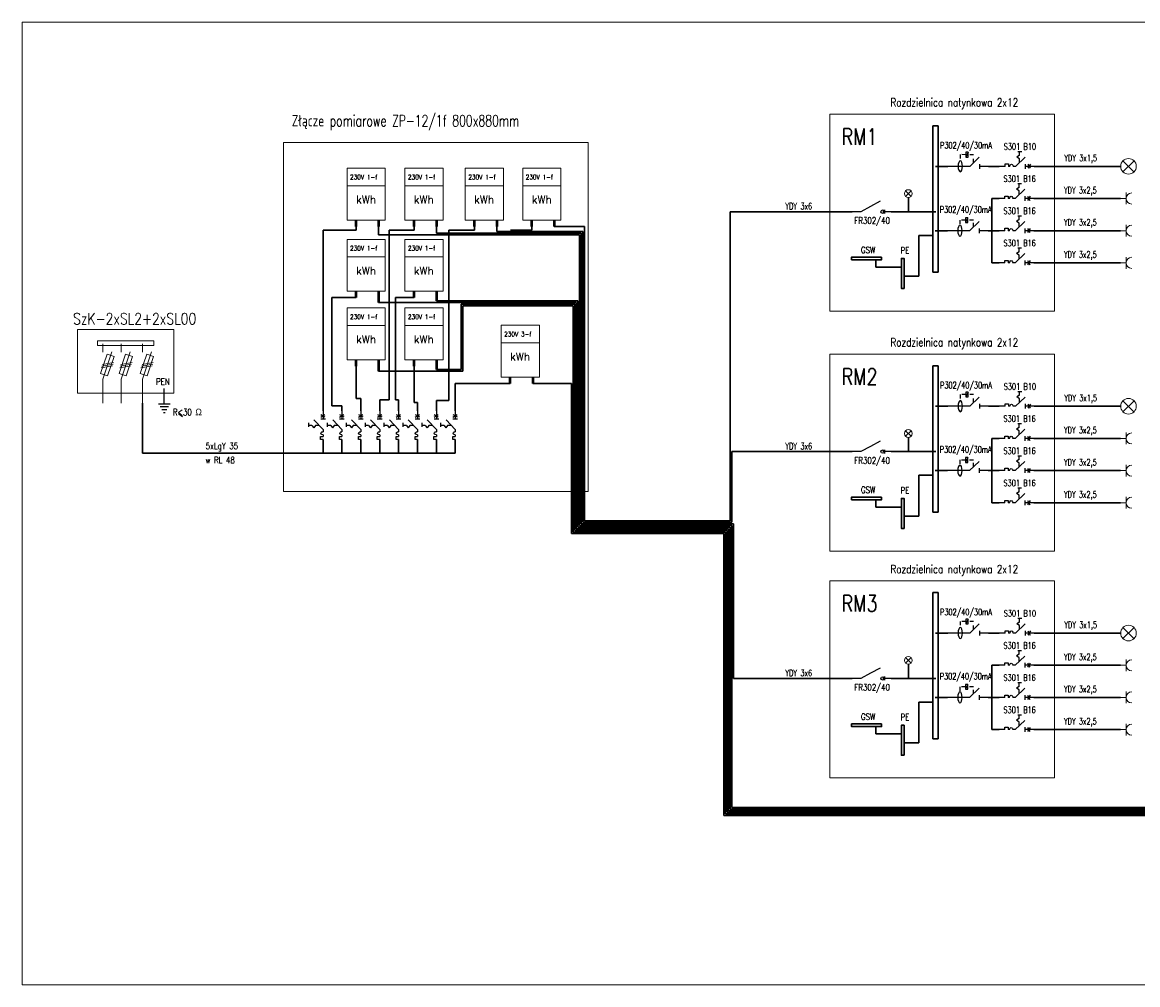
# Model space of a CAD drawing. Header units: millimetres. Extents: x 1575 to 12653, y -3998 to 8126.
# Tile 7 of 11: x 2422 to 5863, y 3456 to 6426. Entities that reach past the tile are written whole.
import ezdxf
from ezdxf.enums import TextEntityAlignment as Align
from ezdxf.lldxf.tags import DXFTag

# ---------------------------------------------------------------- set-up
doc = ezdxf.new("R2010")
doc.units = ezdxf.units.MM
doc.linetypes.add('ACAD_ISO03W100', pattern=[30, 12, -18])
for name, color, linetype, lineweight in [('Cienka', 4, 'Continuous', 15), ('EE_OPR_SYM', 3, 'Continuous', 15), ('EE_OSP_SYM', 3, 'Continuous', 15), ('Opisy', 30, 'Continuous', 25), ('Prad', 1, 'Continuous', 30), ('przerywana', 254, 'DASHED', 15), ('Ramka', 254, 'Continuous', 15)]:
    doc.layers.add(name, color=color, linetype=linetype, lineweight=lineweight)
doc.layers.add('EE_SYGOCHR_SYM', color=1, linetype='Continuous')
doc.styles.add('ROMANS', font='romans.shx', dxfattribs={"width": 0.8})
doc.styles.get("Standard").update_dxf_attribs({"font": 'romans.shx'})
tags = doc.linetypes.add('DASHED', pattern=[19.05, 12.7, -6.35]).pattern_tags.tags
tags[6:7] = [DXFTag(74, 4), DXFTag(75, 0), DXFTag(340, '0'), DXFTag(46, 1.0), DXFTag(50, 0.0), DXFTag(44, 0.0), DXFTag(45, 0.0)]
tags[4:5] = [DXFTag(74, 4), DXFTag(75, 0), DXFTag(340, '0'), DXFTag(46, 1.0), DXFTag(50, 0.0), DXFTag(44, 0.0), DXFTag(45, 0.0)]

# ---------------------------------------------------------------- blocks, each defined once
blk = doc.blocks.new('uzi')
at = {"layer": 'EE_SYGOCHR_SYM'}
for p, q in [((48.3, 0), (0, 0)), ((48.3, 17.7), (48.3, -17.7)), ((57.1, 12.6), (57.1, -12.6)), ((66, 7.5), (66, -7.5)), ((74.8, 2.4), (74.8, -2.4))]:
    blk.add_line(p, q, dxfattribs=at)
at = {"style": 'ROMANS', "flags": 9}
blk.add_attdef('LUSTRO', (0, 0), '', height=2, dxfattribs=at)
at = {"layer": 'EE_SYGOCHR_SYM', "style": 'ROMANS', "flags": 3}
for tag, p in [('NAZWA', (-78.3, 37.3)), ('BRANZA', (-78.3, 11.8)), ('DZIAL', (-78.3, -8.9))]:
    blk.add_attdef(tag, p, '', height=15, dxfattribs=at)
blk = doc.blocks.new('Gn pojedyncze')
at = {"layer": 'EE_OSP_SYM'}
for p, q in [((0, 0), (12, 0)), ((12, 0), (12, 12)), ((12, 0), (12, -12))]:
    blk.add_line(p, q, dxfattribs=at)
blk.add_arc((23.3, 0), 11.4, 90, 270, dxfattribs=at)

msp = doc.modelspace()

# ---------------------------------------------------------------- linework, layer by layer
msp.add_line((2916.4, 5209.4, 0), (2904.1, 5218.1, 0))
at = {"layer": 'Cienka', "lineweight": 15}
for p, q in [((3423.8, 5976.1), (3423.8, 5816.1)), ((3541.8, 5976.1), (3423.8, 5976.1)), ((3541.8, 5816.1), (3541.8, 5976.1)), ((3602.4, 5976.1), (3602.4, 5816.1)), ((3720.4, 5976.1), (3602.4, 5976.1)), ((3720.4, 5816.1), (3720.4, 5976.1)), ((3788.7, 5976.1), (3788.7, 5816.1)), ((3906.8, 5976.1), (3788.7, 5976.1)), ((3906.8, 5816.1), (3906.8, 5976.1)), ((3965.7, 5976.1), (3965.7, 5816.1)), ((4083.7, 5976.1), (3965.7, 5976.1)), ((4083.7, 5816.1), (4083.7, 5976.1)), ((3423.8, 5922.2), (3541.8, 5922.2)), ((3602.4, 5922.2), (3720.4, 5922.2)), ((3788.7, 5922.2), (3906.8, 5922.2)), ((3965.7, 5922.2), (4083.7, 5922.2)), ((3423.8, 5816.1), (3541.8, 5816.1)), ((3602.4, 5816.1), (3720.4, 5816.1)), ((3788.7, 5816.1), (3906.8, 5816.1)), ((3965.7, 5816.1), (4083.7, 5816.1)), ((3541.8, 5756.3), (3423.8, 5756.3)), ((3423.8, 5756.3), (3423.8, 5596.3)), ((3541.8, 5596.3), (3541.8, 5756.3)), ((3720.4, 5756.3), (3602.4, 5756.3)), ((3602.4, 5756.3), (3602.4, 5596.3)), ((3720.4, 5596.3), (3720.4, 5756.3)), ((3423.8, 5702.3), (3541.8, 5702.3)), ((3602.4, 5702.3), (3720.4, 5702.3)), ((3423.8, 5596.3), (3541.8, 5596.3)), ((3602.4, 5596.3), (3720.4, 5596.3)), ((3423.8, 5544.8), (3423.8, 5384.8)), ((3541.8, 5544.8), (3423.8, 5544.8)), ((3541.8, 5384.8), (3541.8, 5544.8)), ((3602.4, 5544.8), (3602.4, 5384.8)), ((3720.4, 5544.8), (3602.4, 5544.8)), ((3720.4, 5384.8), (3720.4, 5544.8)), ((3423.8, 5490.9), (3541.8, 5490.9)), ((3602.4, 5490.9), (3720.4, 5490.9)), ((4017.3, 5491.4), (3899.3, 5491.4)), ((3899.3, 5491.4), (3899.3, 5331.4)), ((4017.3, 5331.4), (4017.3, 5491.4)), ((3899.3, 5437.4), (4017.3, 5437.4)), ((3423.8, 5384.8), (3541.8, 5384.8)), ((3602.4, 5384.8), (3720.4, 5384.8)), ((3899.3, 5331.4), (4017.3, 5331.4))]:
    msp.add_line(p, q, dxfattribs=at)
at = {"layer": 'Cienka', "lineweight": 50}
for p, q in [((3451.8, 5796.5), (3451.8, 5816.1)), ((3521, 5816.1), (3521, 5796.5)), ((3630.4, 5796.5), (3630.4, 5816.1)), ((3699.6, 5816.1), (3699.6, 5796.5)), ((3816.8, 5796.5), (3816.8, 5816.1)), ((3886, 5816.1), (3886, 5796.5)), ((3993.8, 5796.5), (3993.8, 5816.1)), ((4063, 5816.1), (4063, 5796.5)), ((3451.8, 5576.7), (3451.8, 5596.3)), ((3521, 5596.3), (3521, 5561.7)), ((3630.4, 5576.7), (3630.4, 5596.3)), ((3699.6, 5596.3), (3699.6, 5566.7)), ((3451.8, 5365.2), (3451.8, 5384.8)), ((3521, 5384.8), (3521, 5350.2)), ((3630.4, 5365.2), (3630.4, 5384.8)), ((3699.6, 5384.8), (3699.6, 5355.2)), ((3927.3, 5311.7), (3927.3, 5331.4)), ((3996.5, 5331.4), (3996.5, 5311.7))]:
    msp.add_line(p, q, dxfattribs=at)
at = {"layer": 'Cienka'}
for p, q in [((2669.9, 5408, 0), (2669.9, 5434.1, 0)), ((2697.7, 5409.5, 0), (2669.9, 5325.6, 0)), ((2726.6, 5408, 0), (2726.6, 5434.1, 0)), ((2754.4, 5409.5, 0), (2726.6, 5325.6, 0)), ((2792.2, 5408, 0), (2792.2, 5434.1, 0)), ((2820, 5409.5, 0), (2792.2, 5325.6, 0)), ((2702, 5371.6, 0), (2667.4, 5365.6, 0)), ((2703.7, 5376.7, 0), (2669.1, 5370.8, 0)), ((2758.7, 5371.6, 0), (2724.1, 5365.6, 0)), ((2760.4, 5376.7, 0), (2725.9, 5370.8, 0)), ((2824.3, 5371.6, 0), (2789.7, 5365.6, 0)), ((2826, 5376.7, 0), (2791.4, 5370.8, 0)), ((2700.1, 5365.9, 0), (2665.5, 5359.9, 0)), ((2756.8, 5365.9, 0), (2722.3, 5359.9, 0)), ((2822.4, 5365.9, 0), (2787.9, 5359.9, 0)), ((2669.9, 5325.6, 0), (2669.9, 5250.9, 0)), ((2726.6, 5325.6, 0), (2726.6, 5250.9, 0)), ((2792.2, 5325.6, 0), (2792.2, 5250.9, 0))]:
    msp.add_line(p, q, dxfattribs=at)
at = {"layer": 'Cienka', "elevation": 0}
for points in [[(2653.8, 5443.8), (2827.6, 5443.8), (2827.6, 5428.9), (2653.8, 5428.9)], [(2663.6, 5342.5), (2685.1, 5335.4), (2704.8, 5395.1), (2683.4, 5402.2)], [(2720.3, 5342.5), (2741.8, 5335.4), (2761.5, 5395.1), (2740.1, 5402.2)], [(2785.9, 5342.5), (2807.4, 5335.4), (2827.1, 5395.1), (2805.7, 5402.2)]]:
    msp.add_lwpolyline(points, close=True, dxfattribs=at)
at = {"layer": 'EE_OPR_SYM'}
for p, q in [((5817.7, 5964.9), (5851.9, 5998.9)), ((5851.8, 5964.8), (5817.8, 5999)), ((5164.2, 5889.3), (5147.2, 5906.3)), ((5147.2, 5889.3), (5164.3, 5906.3)), ((5817.7, 5224.5), (5851.9, 5258.5)), ((5851.8, 5224.4), (5817.8, 5258.6)), ((5147.2, 5148.9), (5164.3, 5165.9)), ((5164.2, 5148.9), (5147.2, 5165.9)), ((5817.7, 4524.5), (5851.9, 4558.5)), ((5851.8, 4524.4), (5817.8, 4558.5)), ((5164.2, 4448.9), (5147.2, 4465.9)), ((5147.2, 4448.9), (5164.3, 4465.9))]:
    msp.add_line(p, q, dxfattribs=at)
for centre, radius in [((5834.8, 5981.9), 24.1), ((5155.7, 5897.8), 12.1), ((5834.8, 5241.5), 24.1), ((5155.7, 5157.4), 12.1), ((5834.8, 4541.5), 24.1), ((5155.7, 4457.4), 12.1)]:
    msp.add_circle(centre, radius, dxfattribs=at)
at = {"layer": 'EE_SYGOCHR_SYM'}
for p, q in [((5340, 6025.2), (5332.8, 6010.6)), ((5374.6, 6010.3), (5344.8, 5981.9)), ((5375.9, 5974.7), (5375.9, 5989.1)), ((5454.5, 5989.2), (5464.2, 5989.2)), ((5454.5, 5981.9), (5454.5, 5989.2)), ((5464.2, 5989.2), (5464.2, 5981.9)), ((5515.6, 6010.3), (5485.9, 5981.9)), ((5517, 5974.7), (5517, 5989.1)), ((5523.9, 5988.9), (5531.7, 5975.8)), ((5532.3, 5988.9), (5524.4, 5975.8)), ((5337.6, 5981.9), (5277.1, 5981.9)), ((5344.8, 5981.9), (5337.6, 5981.9)), ((5402.4, 5981.9), (5375.9, 5981.9)), ((5454.5, 5981.9), (5436.3, 5981.9)), ((5469, 5981.9), (5464.2, 5981.9)), ((5485.9, 5981.9), (5478.7, 5981.9)), ((5543.4, 5981.9), (5517, 5981.9)), ((5453.5, 5890), (5463.3, 5890)), ((5453.5, 5882.7), (5453.5, 5890)), ((5463.3, 5890), (5463.3, 5882.7)), ((5514.7, 5911.1), (5484.9, 5882.7)), ((5516.1, 5875.4), (5516.1, 5889.9)), ((5523, 5889.6), (5530.8, 5876.6)), ((5531.3, 5889.6), (5523.5, 5876.6)), ((5038.6, 5858), (5008.8, 5842)), ((5068.4, 5874), (5038.6, 5858)), ((5453.5, 5882.7), (5435.4, 5882.7)), ((5468.1, 5882.7), (5463.3, 5882.7)), ((5484.9, 5882.7), (5477.8, 5882.7)), ((5542.5, 5882.7), (5516.1, 5882.7)), ((5008.8, 5842), (4982.4, 5842)), ((5102.9, 5842), (5076.4, 5842)), ((5081.7, 5847.6), (5081.7, 5836.2)), ((5339.1, 5823.3), (5331.9, 5808.7)), ((5336.7, 5783.4), (5276.2, 5783.4)), ((5343.9, 5783.4), (5336.7, 5783.4)), ((5373.7, 5811.8), (5343.9, 5783.4)), ((5375, 5776.2), (5375, 5790.6)), ((5401.5, 5783.4), (5375, 5783.4)), ((5453.5, 5783.4), (5435.4, 5783.4)), ((5453.5, 5783.4), (5453.5, 5790.7)), ((5453.5, 5790.7), (5463.3, 5790.7)), ((5463.3, 5790.7), (5463.3, 5783.4)), ((5468.1, 5783.4), (5463.3, 5783.4)), ((5484.9, 5783.4), (5477.8, 5783.4)), ((5514.7, 5811.8), (5484.9, 5783.4)), ((5516.1, 5776.2), (5516.1, 5790.6)), ((5542.5, 5783.4), (5516.1, 5783.4)), ((5523, 5790.3), (5530.8, 5777.3)), ((5531.3, 5790.3), (5523.5, 5777.3)), ((5453.5, 5684.1), (5435.4, 5684.1)), ((5453.5, 5691.4), (5463.3, 5691.4)), ((5453.5, 5684.1), (5453.5, 5691.4)), ((5463.3, 5691.4), (5463.3, 5684.1)), ((5468.1, 5684.1), (5463.3, 5684.1)), ((5484.9, 5684.1), (5477.8, 5684.1)), ((5514.7, 5712.5), (5484.9, 5684.1)), ((5516.1, 5676.9), (5516.1, 5691.3)), ((5542.5, 5684.1), (5516.1, 5684.1)), ((5523, 5691.1), (5530.8, 5678)), ((5531.3, 5691.1), (5523.5, 5678)), ((5340, 5284.8), (5332.8, 5270.2)), ((5374.6, 5269.9), (5344.8, 5241.5)), ((5515.6, 5269.9), (5485.9, 5241.5)), ((5337.6, 5241.5), (5277.1, 5241.5)), ((5344.8, 5241.5), (5337.6, 5241.5)), ((5375.9, 5234.3), (5375.9, 5248.7)), ((5402.4, 5241.5), (5375.9, 5241.5)), ((5454.5, 5241.5), (5436.3, 5241.5)), ((5454.5, 5241.5), (5454.5, 5248.8)), ((5454.5, 5248.8), (5464.2, 5248.8)), ((5464.2, 5248.8), (5464.2, 5241.5)), ((5469, 5241.5), (5464.2, 5241.5)), ((5485.9, 5241.5), (5478.7, 5241.5)), ((5517, 5234.3), (5517, 5248.7)), ((5543.4, 5241.5), (5517, 5241.5)), ((5523.9, 5248.4), (5531.7, 5235.4)), ((5532.3, 5248.4), (5524.4, 5235.4)), ((3321.2, 5200), (3349.6, 5170.3)), ((3356.8, 5201.4), (3342.4, 5201.4)), ((3342.7, 5216.6), (3355.7, 5208.8)), ((3342.7, 5208.3), (3355.7, 5216.1)), ((3349.6, 5227.8), (3349.6, 5201.4)), ((3379.5, 5200), (3407.9, 5170.3)), ((3415.1, 5201.4), (3400.7, 5201.4)), ((3401, 5216.6), (3414, 5208.8)), ((3401, 5208.3), (3414, 5216.1)), ((3407.9, 5227.8), (3407.9, 5201.4)), ((3437.8, 5200), (3466.2, 5170.3)), ((3473.4, 5201.4), (3459, 5201.4)), ((3459.2, 5216.6), (3472.3, 5208.8)), ((3459.2, 5208.3), (3472.3, 5216.1)), ((3466.2, 5227.8), (3466.2, 5201.4)), ((3496.1, 5200), (3524.5, 5170.3)), ((3531.7, 5201.4), (3517.2, 5201.4)), ((3517.5, 5216.6), (3530.6, 5208.8)), ((3517.5, 5208.3), (3530.6, 5216.1)), ((3524.5, 5227.8), (3524.5, 5201.4)), ((3554.3, 5200), (3582.7, 5170.3)), ((3590, 5201.4), (3575.5, 5201.4)), ((3575.8, 5216.6), (3588.8, 5208.8)), ((3575.8, 5208.3), (3588.8, 5216.1)), ((3582.7, 5227.8), (3582.7, 5201.4)), ((3612.6, 5200), (3641, 5170.3)), ((3648.2, 5201.4), (3633.8, 5201.4)), ((3634.1, 5216.6), (3647.1, 5208.8)), ((3634.1, 5208.3), (3647.1, 5216.1)), ((3641, 5227.8), (3641, 5201.4)), ((3670.9, 5200), (3699.3, 5170.3)), ((3706.5, 5201.4), (3692.1, 5201.4)), ((3692.4, 5216.6), (3705.4, 5208.8)), ((3692.4, 5208.3), (3705.4, 5216.1)), ((3699.3, 5227.8), (3699.3, 5201.4)), ((3729.2, 5200), (3757.6, 5170.3)), ((3764.8, 5201.4), (3750.4, 5201.4)), ((3750.6, 5216.6), (3763.7, 5208.8)), ((3750.6, 5208.3), (3763.7, 5216.1)), ((3757.6, 5227.8), (3757.6, 5201.4)), ((3349.6, 5170.3), (3349.6, 5163.1)), ((3407.9, 5170.3), (3407.9, 5163.1)), ((3466.2, 5170.3), (3466.2, 5163.1)), ((3524.5, 5170.3), (3524.5, 5163.1)), ((3582.7, 5170.3), (3582.7, 5163.1)), ((3641, 5170.3), (3641, 5163.1)), ((3699.3, 5170.3), (3699.3, 5163.1)), ((3757.6, 5170.3), (3757.6, 5163.1)), ((5514.7, 5170.6), (5484.9, 5142.2)), ((3342.3, 5138.9), (3342.3, 5148.6)), ((3342.3, 5148.6), (3349.6, 5148.6)), ((3349.6, 5138.9), (3342.3, 5138.9)), ((3349.6, 5153.4), (3349.6, 5148.6)), ((3400.6, 5148.6), (3407.9, 5148.6)), ((3400.6, 5138.9), (3400.6, 5148.6)), ((3407.9, 5138.9), (3400.6, 5138.9)), ((3407.9, 5153.4), (3407.9, 5148.6)), ((3458.9, 5148.6), (3466.2, 5148.6)), ((3458.9, 5138.9), (3458.9, 5148.6)), ((3466.2, 5138.9), (3458.9, 5138.9)), ((3466.2, 5153.4), (3466.2, 5148.6)), ((3517.1, 5148.6), (3524.5, 5148.6)), ((3517.1, 5138.9), (3517.1, 5148.6)), ((3524.5, 5138.9), (3517.1, 5138.9)), ((3524.5, 5153.4), (3524.5, 5148.6)), ((3575.4, 5148.6), (3582.7, 5148.6)), ((3575.4, 5138.9), (3575.4, 5148.6)), ((3582.7, 5138.9), (3575.4, 5138.9)), ((3582.7, 5153.4), (3582.7, 5148.6)), ((3633.7, 5148.6), (3641, 5148.6)), ((3633.7, 5138.9), (3633.7, 5148.6)), ((3641, 5138.9), (3633.7, 5138.9)), ((3641, 5153.4), (3641, 5148.6)), ((3692, 5148.6), (3699.3, 5148.6)), ((3692, 5138.9), (3692, 5148.6)), ((3699.3, 5138.9), (3692, 5138.9)), ((3699.3, 5153.4), (3699.3, 5148.6)), ((3750.3, 5148.6), (3757.6, 5148.6)), ((3750.3, 5138.9), (3750.3, 5148.6)), ((3757.6, 5138.9), (3750.3, 5138.9)), ((3757.6, 5153.4), (3757.6, 5148.6)), ((5068.4, 5133.5), (5038.6, 5117.5)), ((5453.5, 5142.2), (5435.4, 5142.2)), ((5453.5, 5142.2), (5453.5, 5149.6)), ((5453.5, 5149.6), (5463.3, 5149.6)), ((5463.3, 5149.6), (5463.3, 5142.2)), ((5468.1, 5142.2), (5463.3, 5142.2)), ((5484.9, 5142.2), (5477.8, 5142.2)), ((5516.1, 5135), (5516.1, 5149.5)), ((5542.5, 5142.2), (5516.1, 5142.2)), ((5523, 5149.2), (5530.8, 5136.2)), ((5531.3, 5149.2), (5523.5, 5136.2)), ((5008.8, 5101.5), (4982.4, 5101.5)), ((5038.6, 5117.5), (5008.8, 5101.5)), ((5102.9, 5101.5), (5076.4, 5101.5)), ((5081.7, 5107.2), (5081.7, 5095.8)), ((5339.1, 5082.9), (5331.9, 5068.3)), ((5373.7, 5071.4), (5343.9, 5043)), ((5514.7, 5071.4), (5484.9, 5043)), ((5336.7, 5043), (5276.2, 5043)), ((5343.9, 5043), (5336.7, 5043)), ((5375, 5035.8), (5375, 5050.2)), ((5401.5, 5043), (5375, 5043)), ((5453.5, 5043), (5435.4, 5043)), ((5453.5, 5050.3), (5463.3, 5050.3)), ((5453.5, 5043), (5453.5, 5050.3)), ((5463.3, 5050.3), (5463.3, 5043)), ((5468.1, 5043), (5463.3, 5043)), ((5484.9, 5043), (5477.8, 5043)), ((5516.1, 5035.8), (5516.1, 5050.2)), ((5542.5, 5043), (5516.1, 5043)), ((5523, 5049.9), (5530.8, 5036.9)), ((5531.3, 5049.9), (5523.5, 5036.9)), ((5514.7, 4972.1), (5484.9, 4943.7)), ((5453.5, 4943.7), (5435.4, 4943.7)), ((5453.5, 4943.7), (5453.5, 4951)), ((5453.5, 4951), (5463.3, 4951)), ((5463.3, 4951), (5463.3, 4943.7)), ((5468.1, 4943.7), (5463.3, 4943.7)), ((5484.9, 4943.7), (5477.8, 4943.7)), ((5516.1, 4936.5), (5516.1, 4950.9)), ((5542.5, 4943.7), (5516.1, 4943.7)), ((5523, 4950.6), (5530.8, 4937.6)), ((5531.3, 4950.6), (5523.5, 4937.6)), ((5340, 4584.8), (5332.8, 4570.2)), ((5374.6, 4569.9), (5344.8, 4541.5)), ((5375.9, 4534.3), (5375.9, 4548.7)), ((5454.5, 4548.8), (5464.2, 4548.8)), ((5454.5, 4541.5), (5454.5, 4548.8)), ((5464.2, 4548.8), (5464.2, 4541.5)), ((5515.6, 4569.9), (5485.9, 4541.5)), ((5517, 4534.3), (5517, 4548.7)), ((5523.9, 4548.4), (5531.7, 4535.4)), ((5532.3, 4548.4), (5524.4, 4535.4)), ((5337.6, 4541.5), (5277.1, 4541.5)), ((5344.8, 4541.5), (5337.6, 4541.5)), ((5402.4, 4541.5), (5375.9, 4541.5)), ((5454.5, 4541.5), (5436.3, 4541.5)), ((5469, 4541.5), (5464.2, 4541.5)), ((5485.9, 4541.5), (5478.7, 4541.5)), ((5543.4, 4541.5), (5517, 4541.5)), ((5453.5, 4442.2), (5435.4, 4442.2)), ((5453.5, 4449.5), (5463.3, 4449.5)), ((5453.5, 4442.2), (5453.5, 4449.5)), ((5463.3, 4449.5), (5463.3, 4442.2)), ((5468.1, 4442.2), (5463.3, 4442.2)), ((5484.9, 4442.2), (5477.8, 4442.2)), ((5514.7, 4470.6), (5484.9, 4442.2)), ((5516.1, 4435), (5516.1, 4449.4)), ((5542.5, 4442.2), (5516.1, 4442.2)), ((5523, 4449.2), (5530.8, 4436.1)), ((5531.3, 4449.2), (5523.5, 4436.1)), ((5038.6, 4417.5), (5008.8, 4401.5)), ((5068.4, 4433.5), (5038.6, 4417.5)), ((5081.7, 4407.2), (5081.7, 4395.8)), ((5008.8, 4401.5), (4982.4, 4401.5)), ((5102.9, 4401.5), (5076.4, 4401.5)), ((5339.1, 4382.9), (5331.9, 4368.3)), ((5373.7, 4371.4), (5343.9, 4343)), ((5514.7, 4371.4), (5484.9, 4343)), ((5336.7, 4343), (5276.2, 4343)), ((5343.9, 4343), (5336.7, 4343)), ((5375, 4335.7), (5375, 4350.2)), ((5401.5, 4343), (5375, 4343)), ((5453.5, 4343), (5435.4, 4343)), ((5453.5, 4343), (5453.5, 4350.3)), ((5453.5, 4350.3), (5463.3, 4350.3)), ((5463.3, 4350.3), (5463.3, 4343)), ((5468.1, 4343), (5463.3, 4343)), ((5484.9, 4343), (5477.8, 4343)), ((5516.1, 4335.7), (5516.1, 4350.2)), ((5542.5, 4343), (5516.1, 4343)), ((5523, 4349.9), (5530.8, 4336.9)), ((5531.3, 4349.9), (5523.5, 4336.9)), ((5514.7, 4272.1), (5484.9, 4243.7)), ((5453.5, 4243.7), (5435.4, 4243.7)), ((5453.5, 4251), (5463.3, 4251)), ((5453.5, 4243.7), (5453.5, 4251)), ((5463.3, 4251), (5463.3, 4243.7)), ((5468.1, 4243.7), (5463.3, 4243.7)), ((5484.9, 4243.7), (5477.8, 4243.7)), ((5516.1, 4236.5), (5516.1, 4250.9)), ((5542.5, 4243.7), (5516.1, 4243.7)), ((5523, 4250.6), (5530.8, 4237.6)), ((5531.3, 4250.6), (5523.5, 4237.6))]:
    msp.add_line(p, q, dxfattribs=at)
at = {"layer": 'EE_SYGOCHR_SYM', "linetype": 'ACAD_ISO03W100'}
for p, q in [((5505.9, 6026.9), (5490.5, 6026.9)), ((5498.2, 6016.1), (5498.2, 6026.9)), ((5315.7, 6018), (5315.7, 5999.2)), ((5332.8, 6017.9), (5315.7, 6018)), ((5357.1, 6017.8), (5340, 6017.9)), ((5357.1, 5993.6), (5357.1, 6017.8)), ((5498.2, 6016.1), (5490.5, 6010.7)), ((5498.2, 6005.3), (5490.5, 6010.7)), ((5498.2, 5993.6), (5498.2, 6005.3)), ((5504.9, 5927.7), (5489.5, 5927.7)), ((5497.2, 5916.9), (5497.2, 5927.7)), ((5497.2, 5916.9), (5489.6, 5911.5)), ((5497.2, 5906.1), (5489.6, 5911.5)), ((5497.2, 5894.4), (5497.2, 5906.1)), ((5331.9, 5816.1), (5314.8, 5816.2)), ((5314.8, 5816.2), (5314.8, 5800.7)), ((5356.2, 5815.9), (5339.1, 5816)), ((5356.2, 5795.1), (5356.2, 5815.9)), ((5504.9, 5828.4), (5489.5, 5828.4)), ((5497.2, 5817.6), (5489.6, 5812.2)), ((5497.2, 5817.6), (5497.2, 5828.4)), ((5497.2, 5806.8), (5489.6, 5812.2)), ((5497.2, 5795.1), (5497.2, 5806.8)), ((5504.9, 5729.1), (5489.5, 5729.1)), ((5497.2, 5718.3), (5489.6, 5712.9)), ((5497.2, 5707.5), (5489.6, 5712.9)), ((5497.2, 5718.3), (5497.2, 5729.1)), ((5497.2, 5695.8), (5497.2, 5707.5)), ((5332.8, 5277.5), (5315.7, 5277.6)), ((5315.7, 5277.6), (5315.7, 5258.8)), ((5357.1, 5277.4), (5340, 5277.5)), ((5357.1, 5253.2), (5357.1, 5277.4)), ((5505.9, 5286.5), (5490.5, 5286.5)), ((5498.2, 5275.7), (5490.5, 5270.3)), ((5498.2, 5264.9), (5490.5, 5270.3)), ((5498.2, 5275.7), (5498.2, 5286.5)), ((5498.2, 5253.2), (5498.2, 5264.9)), ((3304.6, 5190.2), (3304.6, 5174.8)), ((3315.4, 5182.5), (3304.6, 5182.5)), ((3315.4, 5182.5), (3320.8, 5174.9)), ((3326.2, 5182.5), (3320.8, 5174.9)), ((3337.9, 5182.5), (3326.2, 5182.5)), ((3362.9, 5190.2), (3362.9, 5174.8)), ((3373.7, 5182.5), (3362.9, 5182.5)), ((3373.7, 5182.5), (3379.1, 5174.9)), ((3384.5, 5182.5), (3379.1, 5174.9)), ((3396.2, 5182.5), (3384.5, 5182.5)), ((3421.2, 5190.2), (3421.2, 5174.8)), ((3432, 5182.5), (3421.2, 5182.5)), ((3432, 5182.5), (3437.4, 5174.9)), ((3442.8, 5182.5), (3437.4, 5174.9)), ((3454.5, 5182.5), (3442.8, 5182.5)), ((3479.5, 5190.2), (3479.5, 5174.8)), ((3490.3, 5182.5), (3479.5, 5182.5)), ((3490.3, 5182.5), (3495.7, 5174.9)), ((3501, 5182.5), (3495.7, 5174.9)), ((3512.7, 5182.5), (3501, 5182.5)), ((3537.7, 5190.2), (3537.7, 5174.8)), ((3548.5, 5182.5), (3537.7, 5182.5)), ((3548.5, 5182.5), (3553.9, 5174.9)), ((3559.3, 5182.5), (3553.9, 5174.9)), ((3571, 5182.5), (3559.3, 5182.5)), ((3596, 5190.2), (3596, 5174.8)), ((3606.8, 5182.5), (3596, 5182.5)), ((3606.8, 5182.5), (3612.2, 5174.9)), ((3617.6, 5182.5), (3612.2, 5174.9)), ((3629.3, 5182.5), (3617.6, 5182.5)), ((3654.3, 5190.2), (3654.3, 5174.8)), ((3665.1, 5182.5), (3654.3, 5182.5)), ((3665.1, 5182.5), (3670.5, 5174.9)), ((3675.9, 5182.5), (3670.5, 5174.9)), ((3687.6, 5182.5), (3675.9, 5182.5)), ((3712.6, 5190.2), (3712.6, 5174.8)), ((3723.4, 5182.5), (3712.6, 5182.5)), ((3723.4, 5182.5), (3728.8, 5174.9)), ((3734.2, 5182.5), (3728.8, 5174.9)), ((3745.9, 5182.5), (3734.2, 5182.5)), ((5504.9, 5187.2), (5489.5, 5187.2)), ((5497.2, 5176.4), (5489.6, 5171)), ((5497.2, 5165.7), (5489.6, 5171)), ((5497.2, 5176.4), (5497.2, 5187.2)), ((5497.2, 5154), (5497.2, 5165.7)), ((5314.8, 5075.7), (5314.8, 5060.3)), ((5331.9, 5075.6), (5314.8, 5075.7)), ((5356.2, 5075.5), (5339.1, 5075.6)), ((5356.2, 5054.7), (5356.2, 5075.5)), ((5504.9, 5088), (5489.5, 5088)), ((5497.2, 5077.2), (5489.6, 5071.8)), ((5497.2, 5066.4), (5489.6, 5071.8)), ((5497.2, 5077.2), (5497.2, 5088)), ((5497.2, 5054.7), (5497.2, 5066.4)), ((5504.9, 4988.7), (5489.5, 4988.7)), ((5497.2, 4977.9), (5489.6, 4972.5)), ((5497.2, 4967.1), (5489.6, 4972.5)), ((5497.2, 4977.9), (5497.2, 4988.7)), ((5497.2, 4955.4), (5497.2, 4967.1)), ((5315.7, 4577.6), (5315.7, 4558.8)), ((5332.8, 4577.5), (5315.7, 4577.6)), ((5357.1, 4577.4), (5340, 4577.5)), ((5357.1, 4553.2), (5357.1, 4577.4)), ((5505.9, 4586.5), (5490.5, 4586.5)), ((5498.2, 4575.7), (5498.2, 4586.5)), ((5498.2, 4575.7), (5490.5, 4570.3)), ((5498.2, 4564.9), (5490.5, 4570.3)), ((5498.2, 4553.2), (5498.2, 4564.9)), ((5504.9, 4487.2), (5489.5, 4487.2)), ((5497.2, 4476.4), (5489.6, 4471)), ((5497.2, 4476.4), (5497.2, 4487.2)), ((5497.2, 4465.6), (5489.6, 4471)), ((5497.2, 4454), (5497.2, 4465.6)), ((5331.9, 4375.6), (5314.8, 4375.7)), ((5314.8, 4375.7), (5314.8, 4360.2)), ((5356.2, 4375.5), (5339.1, 4375.6)), ((5356.2, 4354.7), (5356.2, 4375.5)), ((5504.9, 4388), (5489.5, 4388)), ((5497.2, 4377.2), (5489.6, 4371.8)), ((5497.2, 4366.4), (5489.6, 4371.8)), ((5497.2, 4377.2), (5497.2, 4388)), ((5497.2, 4354.7), (5497.2, 4366.4)), ((5504.9, 4288.7), (5489.5, 4288.7)), ((5497.2, 4277.9), (5489.6, 4272.5)), ((5497.2, 4267.1), (5489.6, 4272.5)), ((5497.2, 4277.9), (5497.2, 4288.7)), ((5497.2, 4255.4), (5497.2, 4267.1))]:
    msp.add_line(p, q, dxfattribs=at)
at = {"layer": 'EE_SYGOCHR_SYM'}
for points in [[(5332.8, 6010.6), (5340, 6010.6), (5340, 6025.2), (5332.8, 6025.2)], [(5331.9, 5808.7), (5339.1, 5808.7), (5339.1, 5823.3), (5331.9, 5823.3)], [(5332.8, 5270.2), (5340, 5270.2), (5340, 5284.8), (5332.8, 5284.8)], [(5331.9, 5068.3), (5339.1, 5068.3), (5339.1, 5082.9), (5331.9, 5082.9)], [(5332.8, 4570.2), (5340, 4570.2), (5340, 4584.8), (5332.8, 4584.8)], [(5331.9, 4368.3), (5339.1, 4368.3), (5339.1, 4382.9), (5331.9, 4382.9)]]:
    msp.add_lwpolyline(points, close=True, dxfattribs=at)
for centre in [(5076.4, 5842), (5076.4, 5101.5), (5076.4, 4401.5)]:
    msp.add_circle(centre, 5.24, dxfattribs=at)
at = {"layer": 'EE_SYGOCHR_SYM', "extrusion": (0, 0, -1)}
for centre in [(5315.7, 5982.2), (5314.8, 5783.6), (5315.7, 5241.8), (5314.8, 5043.2), (5315.7, 4541.7), (5314.8, 4343.2)]:
    msp.add_ellipse(centre, major_axis=(0, -17), ratio=0.400883, dxfattribs=at)
for centre, major_axis in [((5473.8, 5981.9), (0, 6.74)), ((5472.9, 5882.7), (0, 6.74)), ((5472.9, 5783.4), (0, 6.74)), ((5472.9, 5684.1), (0, 6.74)), ((5473.8, 5241.5), (0, 6.74)), ((3349.6, 5158.2), (-6.74, 0)), ((3407.9, 5158.2), (-6.74, 0)), ((3466.2, 5158.2), (-6.74, 0)), ((3524.5, 5158.2), (-6.74, 0)), ((3582.7, 5158.2), (-6.74, 0)), ((3641, 5158.2), (-6.74, 0)), ((3699.3, 5158.2), (-6.74, 0)), ((3757.6, 5158.2), (-6.74, 0)), ((5472.9, 5142.2), (0, 6.74)), ((5472.9, 5043), (0, 6.74)), ((5472.9, 4943.7), (0, 6.74)), ((5473.8, 4541.5), (0, 6.74)), ((5472.9, 4442.2), (0, 6.74)), ((5472.9, 4343), (0, 6.74)), ((5472.9, 4243.7), (0, 6.74))]:
    msp.add_ellipse(centre, major_axis=major_axis, ratio=0.720448, start_param=4.712389, end_param=7.853982, dxfattribs=at)
at = {"layer": 'Opisy'}
for p, q in [((5187.7, 5643.1), (5187.7, 5643.1)), ((5187.7, 4902.6), (5187.7, 4902.6)), ((5187.7, 4202.6), (5187.7, 4202.6))]:
    msp.add_line(p, q, dxfattribs=at)
at = {"layer": 'Prad'}
for p, q in [((5230.9, 5655.3), (5230.9, 6106.9)), ((5247.8, 6106.9), (5230.9, 6106.9)), ((5247.8, 5655.3), (5247.8, 6106.9)), ((5277.1, 5981.9), (5239.6, 5981.9)), ((5402.4, 5981.9), (5414.4, 5981.9)), ((5414.4, 5981.9), (5436.3, 5981.9)), ((5543.4, 5981.9), (5810.7, 5981.9)), ((5155.9, 5885.8), (5155.9, 5842)), ((5413.5, 5882.7), (5413.5, 5684.1)), ((5435.4, 5882.7), (5413.5, 5882.7)), ((5542.5, 5882.7), (5809.8, 5882.7)), ((4606.2, 4888.4, 0), (4606.2, 5842, 0)), ((4606.2, 5842), (4982.4, 5842)), ((5102.9, 5842), (5239.9, 5842)), ((3349.6, 5227.8), (3349.6, 5784.9)), ((3349.6, 5784.9), (3451.8, 5784.9)), ((3451.8, 5784.9), (3451.8, 5796.5)), ((3521, 5796.5), (3521, 5770.5)), ((3553.9, 5261.3), (3553.9, 5784.5)), ((3553.9, 5784.5), (3630.4, 5784.5)), ((3630.4, 5784.5), (3630.4, 5796.5)), ((3699.6, 5796.5), (3699.6, 5775.5)), ((3738, 5784.9), (3738, 5259.4)), ((3738, 5784.9), (3816.8, 5784.9)), ((3816.8, 5784.9), (3816.8, 5796.5)), ((3886, 5796.5), (3886, 5780.5)), ((3928.5, 5784.9), (3993.8, 5784.9)), ((3993.8, 5784.9), (3993.8, 5796.5)), ((4063, 5796.5), (4156.2, 5796.5)), ((4156.2, 5796.5), (4156.2, 4888.4)), ((5276.2, 5783.4), (5238.7, 5783.4)), ((5401.5, 5783.4), (5413.5, 5783.4)), ((5435.4, 5783.4), (5413.5, 5783.4)), ((5542.5, 5783.4), (5809.8, 5783.4)), ((3521, 5770.5), (4141.2, 5770.5)), ((3699.6, 5775.5), (4146.2, 5775.5)), ((3886, 5780.5), (4151.2, 5780.5)), ((4141.2, 5770.5), (4141.2, 4873.4)), ((4146.2, 5775.5), (4146.2, 4878.4)), ((4151.2, 5780.5), (4151.2, 4883.4)), ((5187.7, 5643.1), (5187.7, 5769)), ((5187.7, 5769), (5232.7, 5769)), ((5055.2, 5670.9), (5055.2, 5693.5)), ((5435.4, 5684.1), (5413.5, 5684.1)), ((5542.5, 5684.1), (5809.8, 5684.1)), ((5134.4, 5670.9), (5055.2, 5670.9)), ((5247.8, 5655.3), (5230.9, 5655.3)), ((5187.7, 5643.1), (5142.6, 5643.1)), ((3376.5, 5576.7), (3376.5, 5242.9)), ((3451.8, 5576.7), (3376.5, 5576.7)), ((3573.7, 5576.7), (3573.7, 5261.3)), ((3630.4, 5576.7), (3573.7, 5576.7)), ((3521, 5561.7), (4131.2, 5561.7)), ((3699.6, 5566.7), (4136.2, 5566.7)), ((3775.7, 5556.7), (4126.2, 5556.7)), ((3775.7, 5355.2), (3775.7, 5556.7)), ((3780.7, 5551.7), (4121.2, 5551.7)), ((3780.7, 5350.2), (3780.7, 5551.7)), ((4121.2, 5551.7), (4121.2, 4853.4)), ((4126.2, 5556.7), (4126.2, 4858.4)), ((4131.2, 5561.7), (4131.2, 4863.4)), ((4136.2, 5566.7), (4136.2, 4868.4)), ((3451.8, 5365.2), (3451.8, 5265.8)), ((3521, 5350.2), (3780.7, 5350.2)), ((3630.4, 5253), (3630.4, 5365.2)), ((3699.6, 5355.2), (3775.7, 5355.2)), ((5247.8, 5366.5), (5230.9, 5366.5)), ((5230.9, 4914.9), (5230.9, 5366.5)), ((5247.8, 4914.9), (5247.8, 5366.5)), ((3757.6, 5227.8), (3757.6, 5311.7)), ((3927.3, 5311.7), (3757.6, 5311.7)), ((3996.5, 5311.7), (4116.2, 5311.7)), ((4116.2, 5311.7), (4116.2, 4848.4)), ((3451.8, 5265.8), (3466.2, 5265.8)), ((3466.2, 5265.8), (3466.2, 5227.8)), ((2792.2, 5250.9, 0), (2792.2, 5097.2, 0)), ((3407.9, 5242.9), (3376.5, 5242.9)), ((3407.9, 5227.8), (3407.9, 5242.9)), ((3524.5, 5227.8), (3524.5, 5261.3)), ((3524.5, 5261.3), (3553.9, 5261.3)), ((3573.7, 5261.3), (3582.7, 5261.3)), ((3582.7, 5261.3), (3582.7, 5227.8)), ((3641, 5253), (3630.4, 5253)), ((3641, 5227.8), (3641, 5253)), ((3738, 5259.4), (3699.3, 5259.4)), ((3699.3, 5259.4), (3699.3, 5227.8)), ((5277.1, 5241.5), (5239.6, 5241.5)), ((5402.4, 5241.5), (5414.4, 5241.5)), ((5414.4, 5241.5), (5436.3, 5241.5)), ((5543.4, 5241.5), (5810.7, 5241.5)), ((3349.6, 5138.9), (3349.6, 5097.2)), ((3407.9, 5138.9), (3407.9, 5097.2)), ((3466.2, 5138.9), (3466.2, 5097.2)), ((3524.5, 5138.9), (3524.5, 5097.2)), ((3582.7, 5138.9), (3582.7, 5097.2)), ((3641, 5138.9), (3641, 5097.2)), ((3699.3, 5138.9), (3699.3, 5097.2)), ((3757.6, 5138.9), (3757.6, 5097.2)), ((5155.9, 5145.4), (5155.9, 5101.5)), ((5435.4, 5142.2), (5413.5, 5142.2)), ((5413.5, 5142.2), (5413.5, 4943.7)), ((5542.5, 5142.2), (5809.8, 5142.2)), ((3041.9, 5097.2), (2792.2, 5097.2)), ((3757.6, 5097.2), (3041.9, 5097.2)), ((4611.2, 5101.5), (4982.4, 5101.5)), ((4611.2, 4883.4, 0), (4611.2, 5101.5, 0)), ((5102.9, 5101.5), (5239.9, 5101.5)), ((5187.7, 5028.6), (5232.7, 5028.6)), ((5187.7, 4902.6), (5187.7, 5028.6)), ((5276.2, 5043), (5238.7, 5043)), ((5401.5, 5043), (5413.5, 5043)), ((5435.4, 5043), (5413.5, 5043)), ((5542.5, 5043), (5809.8, 5043)), ((5055.2, 4930.5), (5055.2, 4953.1)), ((5134.4, 4930.5), (5055.2, 4930.5)), ((5435.4, 4943.7), (5413.5, 4943.7)), ((5542.5, 4943.7), (5809.8, 4943.7)), ((4156.2, 4888.4, 0), (4606.2, 4888.4, 0)), ((5187.7, 4902.6), (5142.6, 4902.6)), ((5247.8, 4914.9), (5230.9, 4914.9)), ((4121.2, 4853.4, 0), (4591.2, 4853.4, 0)), ((4126.2, 4858.4, 0), (4596.2, 4858.4, 0)), ((4131.2, 4863.4, 0), (4601.2, 4863.4, 0)), ((4136.2, 4868.4, 0), (4606.2, 4868.4, 0)), ((4141.2, 4873.4, 0), (4611.2, 4873.4, 0)), ((4146.2, 4878.4, 0), (4616.2, 4878.4, 0)), ((4151.2, 4883.4, 0), (4611.2, 4883.4, 0)), ((4591.2, 3983.5, 0), (4591.2, 4853.4, 0)), ((4596.2, 3988.5, 0), (4596.2, 4858.4, 0)), ((4601.2, 3993.5, 0), (4601.2, 4863.4, 0)), ((4606.2, 3998.5, 0), (4606.2, 4868.4, 0)), ((4611.2, 4003.5, 0), (4611.2, 4873.4, 0)), ((4616.2, 4401.5, 0), (4616.2, 4878.4, 0)), ((4116.2, 4848.4, 0), (4586.2, 4848.4, 0)), ((4586.2, 3978.5, 0), (4586.2, 4848.4, 0)), ((5230.9, 4214.9), (5230.9, 4666.5)), ((5247.8, 4666.5), (5230.9, 4666.5)), ((5247.8, 4214.9), (5247.8, 4666.5)), ((5277.1, 4541.5), (5239.6, 4541.5)), ((5402.4, 4541.5), (5414.4, 4541.5)), ((5414.4, 4541.5), (5436.3, 4541.5)), ((5543.4, 4541.5), (5810.7, 4541.5)), ((5155.9, 4445.3), (5155.9, 4401.5)), ((5413.5, 4442.2), (5413.5, 4243.7)), ((5435.4, 4442.2), (5413.5, 4442.2)), ((5542.5, 4442.2), (5809.8, 4442.2)), ((4616.2, 4401.5), (4982.4, 4401.5)), ((5102.9, 4401.5), (5239.9, 4401.5)), ((5276.2, 4343), (5238.7, 4343)), ((5401.5, 4343), (5413.5, 4343)), ((5435.4, 4343), (5413.5, 4343)), ((5542.5, 4343), (5809.8, 4343)), ((5187.7, 4202.6), (5187.7, 4328.6)), ((5187.7, 4328.6), (5232.7, 4328.6)), ((5055.2, 4230.5), (5055.2, 4253.1)), ((5435.4, 4243.7), (5413.5, 4243.7)), ((5542.5, 4243.7), (5809.8, 4243.7)), ((5134.4, 4230.5), (5055.2, 4230.5)), ((5187.7, 4202.6), (5142.6, 4202.6)), ((5247.8, 4214.9), (5230.9, 4214.9)), ((6340.5, 3993.5), (4601.2, 3993.5)), ((6335.5, 3998.5), (4606.2, 3998.5)), ((6330.5, 4003.5), (4611.2, 4003.5)), ((8064, 3978.5), (4586.2, 3978.5)), ((8059, 3983.5), (4591.2, 3983.5)), ((8054, 3988.5), (4596.2, 3988.5))]:
    msp.add_line(p, q, dxfattribs=at)
for points in [[(5073.1, 5701.7), (5073.1, 5693.5), (4980.4, 5693.5), (4980.4, 5701.7)], [(5142.6, 5605), (5134.4, 5605), (5134.4, 5697.7), (5142.6, 5697.7)], [(5073.1, 4961.3), (5073.1, 4953.1), (4980.4, 4953.1), (4980.4, 4961.3)], [(5142.6, 4864.5), (5134.4, 4864.5), (5134.4, 4957.3), (5142.6, 4957.3)], [(5073.1, 4261.3), (5073.1, 4253.1), (4980.4, 4253.1), (4980.4, 4261.3)], [(5142.6, 4164.5), (5134.4, 4164.5), (5134.4, 4257.3), (5142.6, 4257.3)]]:
    msp.add_lwpolyline(points, close=True, dxfattribs=at)
at = {"layer": 'przerywana', "linetype": 'Continuous', "ltscale": 20}
for points in [[(4913.7, 5535), (5606.8, 5535), (5606.8, 6143.1), (4913.7, 6143.1)], [(3227.9, 6055.9), (4167.8, 6055.9), (4167.8, 4978), (3227.9, 4978)], [(4913.7, 4794.6), (5606.8, 4794.6), (5606.8, 5402.7), (4913.7, 5402.7)], [(4913.7, 4094.6), (5606.8, 4094.6), (5606.8, 4702.7), (4913.7, 4702.7)]]:
    msp.add_lwpolyline(points, close=True, dxfattribs=at)
at = {"layer": 'przerywana', "elevation": 0}
msp.add_lwpolyline([(2592.4, 5478.7), (2889.1, 5478.7), (2889.1, 5282.4), (2592.4, 5282.4)], close=True, dxfattribs=at)
at = {"layer": 'Ramka', "elevation": 0}
msp.add_lwpolyline([(2421.9, 3456.4), (11121.5, 3456.4), (11121.5, 6426.4), (2421.9, 6426.4)], close=True, dxfattribs=at)

# ---------------------------------------------------------------- block references
at = {"rotation": 270}
msp.add_blockref('uzi', (2859.9, 5296.4, 0), dxfattribs=at)
at = {"layer": 'Prad', "xscale": 1.5, "yscale": 1.5, "zscale": 1.5}
for p in [(5809.8, 5882.7), (5809.8, 5783.4), (5809.8, 5684.1), (5809.8, 5142.2), (5809.8, 5043), (5809.8, 4943.7), (5809.8, 4442.2), (5809.8, 4343), (5809.8, 4243.7)]:
    msp.add_blockref('Gn pojedyncze', p, dxfattribs=at)

# ---------------------------------------------------------------- texts
at = {"width": 0.796313}
for s, height, p in [('Rozdzielnica natynkowa 2x12', 25, (5100.3, 6191.8)), ('FR302/40', 20, (4988.9, 5824.8)), ('GSW', 20, (5009.4, 5733.8)), ('PE', 20, (5131.4, 5732.6)), ('SzK-2xSL2+2xSL00', 35, (2578.6, 5529.1)), ('Rozdzielnica natynkowa 2x12', 25, (5100.3, 5451.4)), ('PEN', 20, (2834.4, 5327.7)), ('R<30', 20, (2886.8, 5233.5, 0)), ('5xLgY 35', 20, (2987.5, 5129.1)), ('w RL 48', 20, (2987.5, 5085.4)), ('FR302/40', 20, (4988.9, 5084.3)), ('GSW', 20, (5009.4, 4993.4)), ('PE', 20, (5131.4, 4992.2)), ('Rozdzielnica natynkowa 2x12', 25, (5100.3, 4751.4)), ('FR302/40', 20, (4988.9, 4384.3)), ('GSW', 20, (5009.4, 4293.4)), ('PE', 20, (5131.4, 4292.2))]:
    msp.add_text(s, height=height, dxfattribs=at).set_placement(p, align=Align.TOP_LEFT)
at = {"insert": (2955.9, 5233.9, 0), "char_height": 20, "width": 26.39, "attachment_point": 1}
msp.add_mtext('{\\fSymbol|b0|i0|c2|p18;W}', dxfattribs=at)
at = {"layer": 'Cienka', "width": 0.9}
for s, p in [('230V 1-f', (3433.1, 5941.6)), ('230V 1-f', (3611.7, 5941.6)), ('230V 1-f', (3798, 5941.6)), ('230V 1-f', (3975, 5941.6)), ('230V 1-f', (3433.1, 5721.8)), ('230V 1-f', (3611.7, 5721.8)), ('230V 1-f', (3433.1, 5510.3)), ('230V 1-f', (3611.7, 5510.3)), ('230V 3-f', (3908.5, 5456.9))]:
    msp.add_text(s, height=14.4, dxfattribs=at).set_placement(p)
at = {"layer": 'Cienka'}
for p in [(3451.6, 5867.5), (3630.2, 5867.5), (3816.5, 5867.5), (3993.5, 5867.5), (3451.6, 5647.7), (3630.2, 5647.7), (3451.6, 5436.2), (3630.2, 5436.2), (3927.1, 5382.8)]:
    msp.add_text('kWh', height=24, dxfattribs=at).set_placement(p)
at = {"layer": 'Opisy', "width": 0.7}
for s, height, p in [('Złącze pomiarowe ZP-12/1f 800x880mm', 35, (3253.4, 6140.3)), ('P302/40/30mA', 20, (5253.5, 6056.8)), ('S301 B10', 20, (5450.1, 6053)), ('S301 B16', 20, (5449.2, 5953.7)), ('P302/40/30mA', 20, (5252.5, 5858.7)), ('S301 B16', 20, (5449.2, 5854.4)), ('S301 B16', 20, (5449.2, 5755.2)), ('P302/40/30mA', 20, (5253.5, 5316.4)), ('S301 B10', 20, (5450.1, 5312.5)), ('S301 B16', 20, (5449.2, 5213.3)), ('P302/40/30mA', 20, (5252.5, 5118.3)), ('S301 B16', 20, (5449.2, 5114)), ('S301 B16', 20, (5449.2, 5014.7)), ('P302/40/30mA', 20, (5253.5, 4616.4)), ('S301 B10', 20, (5450.1, 4612.5)), ('S301 B16', 20, (5449.2, 4513.3)), ('P302/40/30mA', 20, (5252.5, 4418.3)), ('S301 B16', 20, (5449.2, 4414)), ('S301 B16', 20, (5449.2, 4314.7))]:
    msp.add_text(s, height=height, dxfattribs=at).set_placement(p, align=Align.TOP_LEFT)
for s, p in [('YDY 3x1,5', (5636.5, 5997.7)), ('YDY 3x2,5', (5635.6, 5898.4)), ('YDY 3x6', (4776.3, 5848.8)), ('YDY 3x2,5', (5635.6, 5799.1)), ('YDY 3x2,5', (5635.6, 5699.9)), ('YDY 3x1,5', (5636.5, 5257.2)), ('YDY 3x2,5', (5635.6, 5158)), ('YDY 3x6', (4776.3, 5108.4)), ('YDY 3x2,5', (5635.6, 5058.7)), ('YDY 3x2,5', (5635.6, 4959.4)), ('YDY 3x1,5', (5636.5, 4557.2)), ('YDY 3x2,5', (5635.6, 4458)), ('YDY 3x6', (4776.3, 4408.4)), ('YDY 3x2,5', (5635.6, 4358.7)), ('YDY 3x2,5', (5635.6, 4259.4))]:
    msp.add_text(s, height=20, dxfattribs=at).set_placement(p)
at = {"layer": 'Prad', "width": 0.796313}
for s, p in [('RM1', (4949.7, 6098.5)), ('RM2', (4949.7, 5358.1)), ('RM3', (4949.7, 4658.1))]:
    msp.add_text(s, height=50, dxfattribs=at).set_placement(p, align=Align.TOP_LEFT)

doc.saveas('drawing.dxf')
